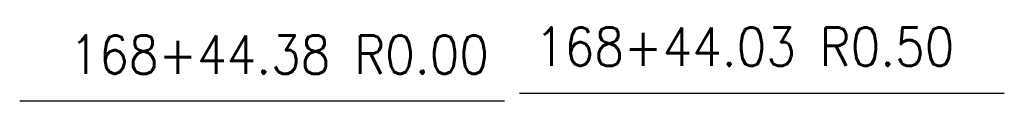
# Model space of a CAD drawing. Extents: x 167754 to 212748, y 396132 to 454338.
# Tile 83 of 150: x 208920.28 to 208956.17, y 400421.12 to 400423.83. Entities that reach past the tile are written whole.
import ezdxf
from ezdxf.enums import TextEntityAlignment as Align

# ---------------------------------------------------------------- set-up
doc = ezdxf.new("R2010")
doc.units = 0
doc.header["$MEASUREMENT"] = 0
doc.layers.add('SC_SCRATCH-6', color=6, linetype='CONTINUOUS')
doc.styles.add('romans', font='romans.shx', dxfattribs={"width": 0.75, "oblique": 22.5})
doc.styles.get("Standard").update_dxf_attribs({"font": 'romans.shx', "width": 0.9})
doc.dimstyles.new('4P', dxfattribs={"dimscale": 4, "dimtxt": 0.14, "dimasz": 0.14, "dimexe": 0.05, "dimexo": 0.05, "dimgap": 0.05, "dimtad": 1, "dimzin": 0, "dimdsep": 46, "dimtxsty": 'romans', "dimcen": 0, "dimdle": 0.1, "dimclrd": 1, "dimclre": 1, "dimclrt": 7, "dimaunit": 1, "dimadec": 4, "dimazin": 0, "dimtfac": 1, "dimtmove": 0, "dimatfit": 2, "dimfxl": 1, "dimtvp": 1, "dimtolj": 1, "dimtzin": 0, "dimarcsym": 0})

msp = doc.modelspace()

# ---------------------------------------------------------------- texts
at = {"layer": 'SC_SCRATCH-6', "width": 0.9}
msp.add_text('168+44.03 R0.50', height=1.4, dxfattribs=at).set_placement((208939.067, 400423.107), align=Align.MIDDLE_LEFT)
msp.add_text('168+44.38 R0.00', height=1.4, dxfattribs=at).set_placement((208937.385, 400422.819), align=Align.MIDDLE_RIGHT)

# ---------------------------------------------------------------- leaders
at = {"layer": 'SC_SCRATCH-6', "has_arrowhead": 0}
for points in [[(208938.498, 400421.404), (208938.507, 400421.407), (208956.167, 400421.407)], [(208937.954, 400421.122), (208937.945, 400421.119), (208920.285, 400421.119)]]:
    msp.add_leader(points, dimstyle='4P', override={"dimscale": 20, "dimasz": 0.1}, dxfattribs=at)

doc.saveas('drawing.dxf')
